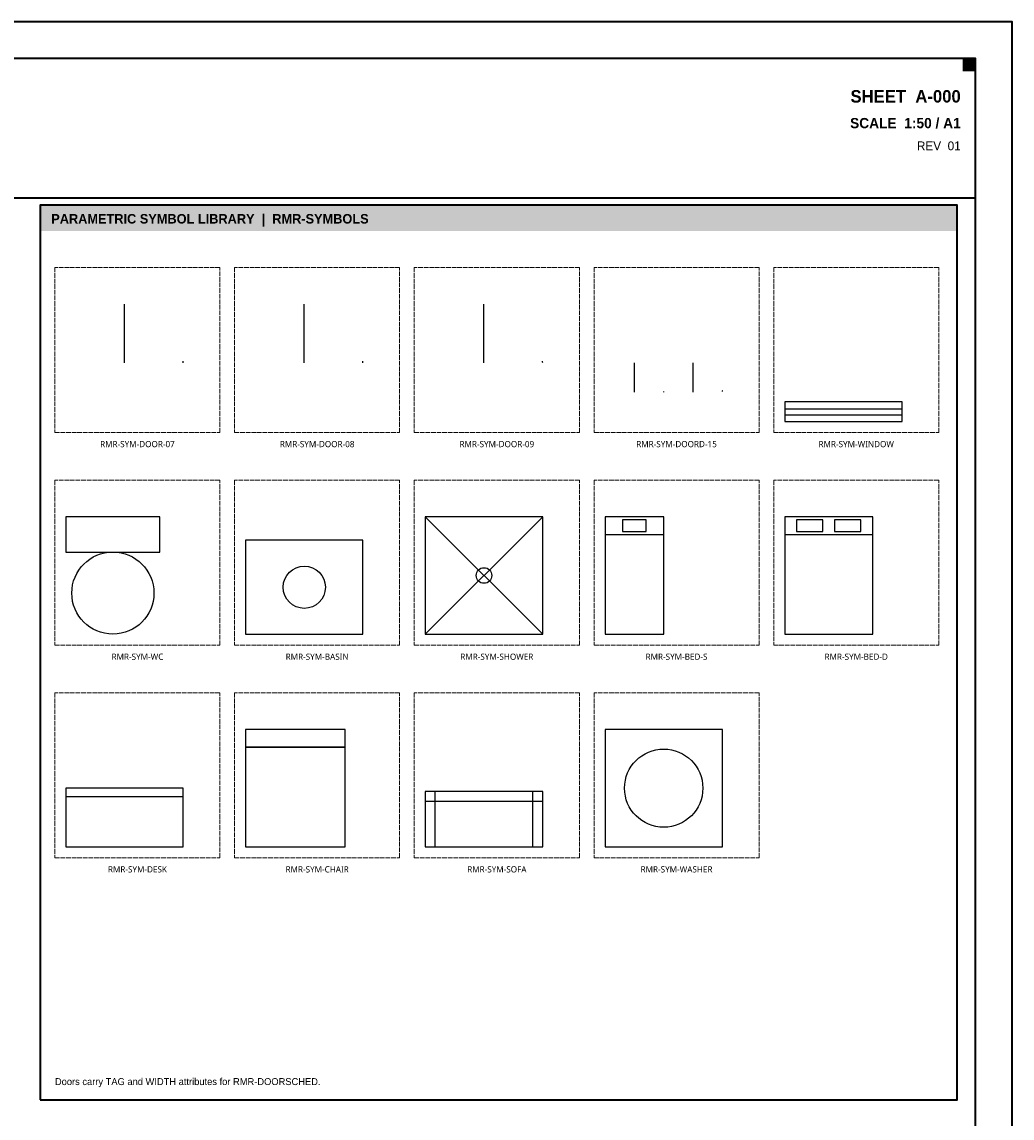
# Model space of a CAD drawing. Header units: millimetres. Extents: x 0 to 841, y 0 to 594.
# Tile 6 of 6: x 571 to 841, y 295 to 594. Entities that reach past the tile are written whole.
import ezdxf
from ezdxf.enums import TextEntityAlignment as Align

# ---------------------------------------------------------------- set-up
doc = ezdxf.new("R2010")
doc.units = ezdxf.units.MM
doc.linetypes.add('DASHED', pattern=[1.524, 1.27, -0.254])
for name, color, linetype, lineweight, true_color in [('RMR-00-REF', 7, 'DASHED', 9, 0x919ba0), ('RMR-A-FRAME', 7, 'Continuous', 35, 0x1f2a33), ('RMR-A-TEXT', 7, 'Continuous', 13, 0x1f2a33), ('RMR-PRES-KEY', 7, 'Continuous', 18, 0xd6a34c), ('RMR-PRES-TITLE', 7, 'Continuous', 25, 0xc65d48)]:
    doc.layers.add(name, color=color, linetype=linetype, lineweight=lineweight, true_color=true_color)
doc.styles.add('RMR-HEAD', font='Montserrat-SemiBold.ttf', dxfattribs={"width": 0.95})
doc.styles.add('RMR-MARK', font='RobotoMono-Regular.ttf', dxfattribs={"width": 0.9})
doc.styles.add('RMR-NOTE', font='Aptos.ttf', dxfattribs={"width": 0.95})
doc.styles.add('RMR-NUMBER', font='Montserrat-SemiBold.ttf', dxfattribs={"width": 0.9})

msp = doc.modelspace()

# ---------------------------------------------------------------- linework, layer by layer
at = {"layer": 'RMR-00-REF', "true_color": 0x566874}
for points in [[(580, 482), (625, 482), (625, 527), (580, 527), (580, 482)], [(629, 482), (674, 482), (674, 527), (629, 527), (629, 482)], [(678, 482), (723, 482), (723, 527), (678, 527), (678, 482)], [(727, 482), (772, 482), (772, 527), (727, 527), (727, 482)], [(776, 482), (821, 482), (821, 527), (776, 527), (776, 482)], [(580, 424), (625, 424), (625, 469), (580, 469), (580, 424)], [(629, 424), (674, 424), (674, 469), (629, 469), (629, 424)], [(678, 424), (723, 424), (723, 469), (678, 469), (678, 424)], [(727, 424), (772, 424), (772, 469), (727, 469), (727, 424)], [(776, 424), (821, 424), (821, 469), (776, 469), (776, 424)], [(580, 366), (625, 366), (625, 411), (580, 411), (580, 366)], [(629, 366), (674, 366), (674, 411), (629, 411), (629, 366)], [(678, 366), (723, 366), (723, 411), (678, 411), (678, 366)], [(727, 366), (772, 366), (772, 411), (727, 411), (727, 366)]]:
    msp.add_lwpolyline(points, dxfattribs=at)
at = {"layer": 'RMR-A-FRAME', "true_color": 0x398982}
msp.add_line((10, 546), (831, 546), dxfattribs=at)
at = {"layer": 'RMR-A-FRAME', "true_color": 0x1f2a33}
msp.add_lwpolyline([(0, 0), (841, 0), (841, 594), (0, 594), (0, 0)], dxfattribs=at)
at = {"layer": 'RMR-A-FRAME', "true_color": 0x398982}
msp.add_lwpolyline([(10, 10), (831, 10), (831, 584), (10, 584), (10, 10)], dxfattribs=at)
at = {"layer": 'RMR-A-FRAME', "true_color": 0x566874}
msp.add_lwpolyline([(576, 300), (826, 300), (826, 544), (576, 544), (576, 300)], dxfattribs=at)
at = {"layer": 'RMR-F-FURNITURE', "true_color": 0x398982}
for p, q in [((599, 501), (599, 517)), ((648, 501), (648, 517)), ((697, 501), (697, 517)), ((738, 493), (738, 501)), ((754, 493), (754, 501)), ((779, 488.47), (811, 488.47)), ((779, 486.87), (811, 486.87)), ((681, 427), (713, 459)), ((713, 427), (681, 459)), ((730, 454.2), (746, 454.2)), ((779, 454.2), (803, 454.2)), ((683.67, 369), (683.67, 384.11)), ((710.33, 369), (710.33, 384.11)), ((583, 382.71), (615, 382.71)), ((681, 381.44), (713, 381.44))]:
    msp.add_line(p, q, dxfattribs=at)
for points in [[(779, 485), (811, 485), (811, 490.33), (779, 490.33), (779, 485)], [(583, 449.4), (608.6, 449.4), (608.6, 459), (583, 459), (583, 449.4)], [(681, 427), (713, 427), (713, 459), (681, 459), (681, 427)], [(730, 427), (746, 427), (746, 459), (730, 459), (730, 427)], [(734.8, 455), (741.2, 455), (741.2, 458.2), (734.8, 458.2), (734.8, 455)], [(779, 427), (803, 427), (803, 459), (779, 459), (779, 427)], [(782.2, 455), (789.4, 455), (789.4, 458.2), (782.2, 458.2), (782.2, 455)], [(792.6, 455), (799.8, 455), (799.8, 458.2), (792.6, 458.2), (792.6, 455)], [(632, 427), (664, 427), (664, 452.6), (632, 452.6), (632, 427)], [(632, 396.17), (659.17, 396.17), (659.17, 401), (632, 401), (632, 396.17)], [(730, 369), (762, 369), (762, 401), (730, 401), (730, 369)], [(632, 369), (659.17, 369), (659.17, 396.17), (632, 396.17), (632, 369)], [(583, 369), (615, 369), (615, 385), (583, 385), (583, 369)], [(681, 369), (713, 369), (713, 384.11), (681, 384.11), (681, 369)]]:
    msp.add_lwpolyline(points, dxfattribs=at)
for centre, radius in [((595.8, 438.2), 11.2), ((648, 439.8), 5.76), ((697, 443), 2.13), ((746, 385), 10.67)]:
    msp.add_circle(centre, radius, dxfattribs=at)
for centre, radius, start, end in [((599, 501), 16, 0, 1.5708), ((648, 501), 16, 0, 1.5708), ((697, 501), 16, 0, 1.5708), ((754, 493), 8, 1.5708, 3.1416), ((738, 493), 8, 0, 1.5708)]:
    msp.add_arc(centre, radius, start, end, dxfattribs=at)
at = {"layer": 'RMR-PRES-KEY', "true_color": 0xd6a34c}
msp.add_solid([(827.5, 580.5), (831, 580.5), (827.5, 584), (831, 584)], dxfattribs=at)
at = {"layer": 'RMR-PRES-TITLE', "true_color": 0xc65d48}
msp.add_solid([(576, 537), (826, 537), (576, 544), (826, 544)], dxfattribs=at)

# ---------------------------------------------------------------- texts
at = {"layer": 'RMR-A-TEXT', "true_color": 0x566874, "style": 'RMR-NOTE'}
msp.add_text('REV  01', height=2.4, dxfattribs=at).set_placement((827, 559), align=Align.RIGHT)
at = {"layer": 'RMR-A-TEXT', "true_color": 0x1f2a33, "style": 'RMR-MARK'}
for s, p in [('RMR-SYM-DOOR-07', (602.5, 478)), ('RMR-SYM-DOOR-08', (651.5, 478)), ('RMR-SYM-DOOR-09', (700.5, 478)), ('RMR-SYM-DOORD-15', (749.5, 478)), ('RMR-SYM-WINDOW', (798.5, 478)), ('RMR-SYM-WC', (602.5, 420)), ('RMR-SYM-BASIN', (651.5, 420)), ('RMR-SYM-SHOWER', (700.5, 420)), ('RMR-SYM-BED-S', (749.5, 420)), ('RMR-SYM-BED-D', (798.5, 420)), ('RMR-SYM-DESK', (602.5, 362)), ('RMR-SYM-CHAIR', (651.5, 362)), ('RMR-SYM-SOFA', (700.5, 362)), ('RMR-SYM-WASHER', (749.5, 362))]:
    msp.add_text(s, height=1.7, dxfattribs=at).set_placement(p, align=Align.CENTER)
at = {"layer": 'RMR-A-TEXT', "true_color": 0x566874, "style": 'RMR-NOTE'}
msp.add_text('Doors carry TAG and WIDTH attributes for RMR-DOORSCHED.', height=1.9, dxfattribs=at).set_placement((580, 304))
at = {"layer": 'RMR-PRES-KEY', "true_color": 0xc65d48, "style": 'RMR-NUMBER'}
msp.add_text('SCALE  1:50 / A1', height=2.8, dxfattribs=at).set_placement((827, 565), align=Align.RIGHT)
at = {"layer": 'RMR-PRES-TITLE', "true_color": 0x1f2a33, "style": 'RMR-NUMBER'}
msp.add_text('SHEET  A-000', height=3.4, dxfattribs=at).set_placement((827, 572), align=Align.RIGHT)
at = {"layer": 'RMR-PRES-TITLE', "true_color": 0xeee1c9, "style": 'RMR-HEAD'}
msp.add_text('PARAMETRIC SYMBOL LIBRARY  |  RMR-SYMBOLS', height=2.6, dxfattribs=at).set_placement((579, 539))

doc.saveas('drawing.dxf')
